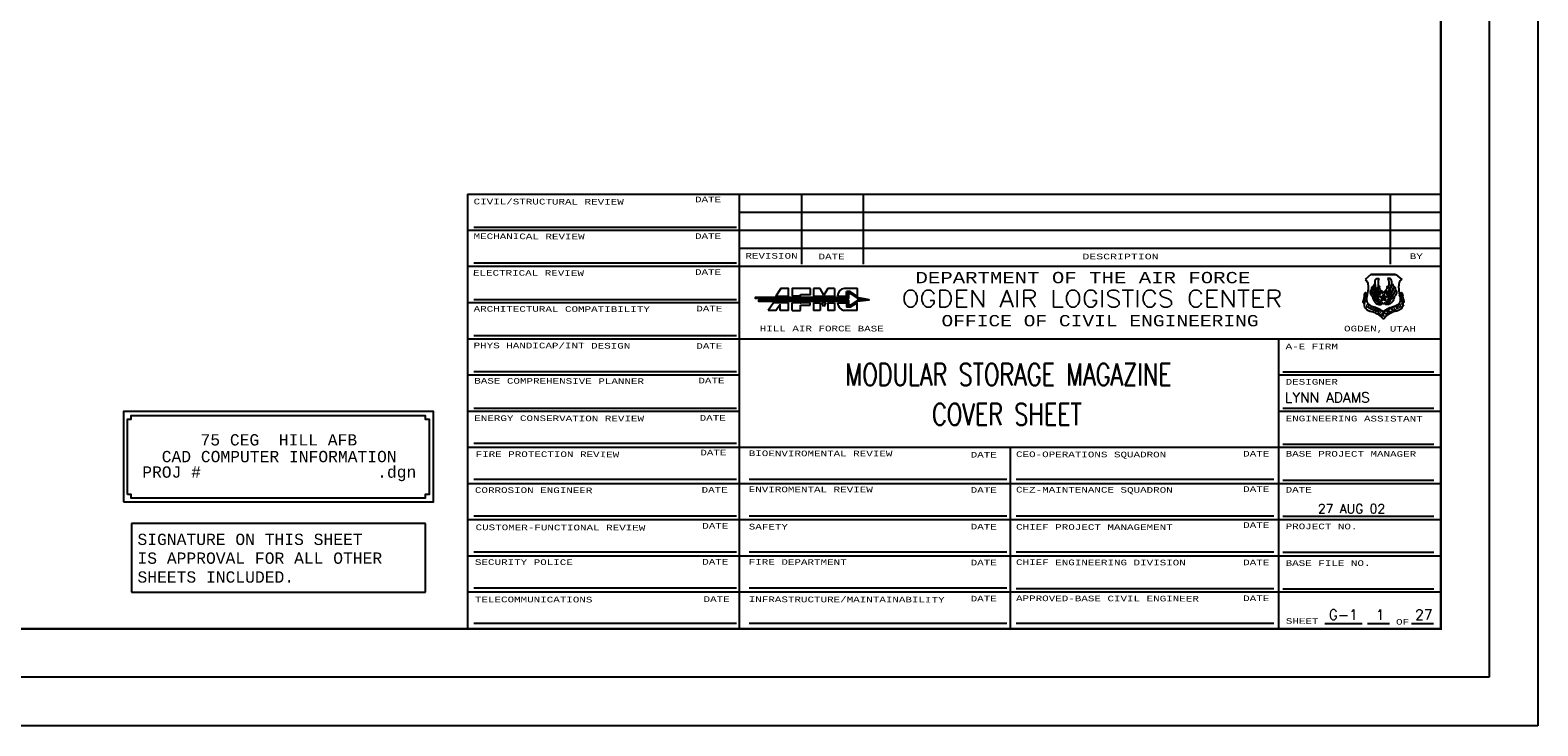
# Model space of a CAD drawing. Extents: x -0.5 to 41.9, y -0.5 to 29.8.
# Tile 127 of 129: x 27 to 41.9, y -0.5 to 6.4. Entities that reach past the tile are written whole.
import ezdxf
from ezdxf.enums import TextEntityAlignment as Align

# ---------------------------------------------------------------- set-up
doc = ezdxf.new("R2010")
doc.units = 0
doc.header["$MEASUREMENT"] = 0
for name, color, linetype in [('18A', 6, 'CONTINUOUS'), ('20A', 5, 'CONTINUOUS'), ('20B', 6, 'CONTINUOUS'), ('21', 5, 'CONTINUOUS'), ('PATTERN_CLASS', 7, 'CONTINUOUS'), ('TEXT', 3, 'CONTINUOUS')]:
    doc.layers.add(name, color=color, linetype=linetype)
doc.styles.add('1', font='SIMPLEX.shx', dxfattribs={"width": 0.75})
doc.styles.add('MONOTXT', font='MONOTXT', dxfattribs={"height": 0.2})
doc.styles.add('RF', font='ROMANS-M.shx', dxfattribs={"width": 1.25})
doc.styles.add('ROMANT', font='ROMANT', dxfattribs={"height": 0.2})
doc.styles.get("Standard").update_dxf_attribs({"font": 'simplex.shx', "height": 0.2})

# ---------------------------------------------------------------- blocks, each defined once
blk = doc.blocks.new('A$C6EF25C27')
at = {"layer": 'PATTERN_CLASS', "color": 3, "linetype": 'Continuous'}
for p, q in [((0.3174, 0.4001), (0.3174, 0)), ((0.3174, 0.4001), (1.2135, 0.4001)), ((0.5678, 0.4001), (0.5678, 0)), ((0.6251, 0.4), (0.6251, 0.3355)), ((0.682, 0.4), (0.682, 0.3355)), ((1.1672, 0.4), (1.1672, 0.3355)), ((0.5678, 0.3835), (1.2135, 0.3835)), ((0.3183, 0.3668), (1.2135, 0.3668)), ((0.3233, 0.3697), (0.5652, 0.3697)), ((0.5678, 0.3501), (1.2135, 0.3501)), ((0.3183, 0.3335), (1.2135, 0.3335)), ((0.3233, 0.3366), (0.5652, 0.3366)), ((1.1495, 0.326), (1.1441, 0.3212)), ((1.172, 0.326), (1.1495, 0.326)), ((1.1501, 0.326), (1.1726, 0.326)), ((1.1567, 0.3222), (1.1572, 0.322)), ((1.1654, 0.3222), (1.1649, 0.322)), ((1.1726, 0.326), (1.178, 0.3212)), ((0.6422, 0.3131), (0.636, 0.3131)), ((0.636, 0.3131), (0.636, 0.3061)), ((0.636, 0.3061), (0.6555, 0.3061)), ((0.6458, 0.3068), (0.6422, 0.3131)), ((0.6493, 0.3131), (0.6458, 0.3068)), ((0.6555, 0.3131), (0.6493, 0.3131)), ((0.6555, 0.3131), (0.6555, 0.3061)), ((0.6763, 0.313), (0.6645, 0.313)), ((1.1455, 0.3067), (1.1455, 0.3065)), ((1.1568, 0.3058), (1.1563, 0.3061)), ((1.1574, 0.3069), (1.1569, 0.3073)), ((1.1575, 0.3056), (1.1602, 0.3056)), ((1.1575, 0.3056), (1.1597, 0.304)), ((1.1582, 0.3078), (1.1578, 0.3083)), ((1.1593, 0.3085), (1.159, 0.3091)), ((1.1611, 0.308), (1.1602, 0.3056)), ((1.1605, 0.3088), (1.1604, 0.3093)), ((1.1611, 0.308), (1.1619, 0.3056)), ((1.1617, 0.3088), (1.1618, 0.3093)), ((1.1619, 0.3056), (1.1646, 0.3056)), ((1.1624, 0.304), (1.1646, 0.3056)), ((1.163, 0.3084), (1.1632, 0.309)), ((1.164, 0.3078), (1.1643, 0.3082)), ((1.1648, 0.307), (1.1652, 0.3072)), ((1.1654, 0.3058), (1.1658, 0.306)), ((1.1766, 0.3057), (1.176, 0.3071)), ((1.1766, 0.3067), (1.1766, 0.3067)), ((1.1766, 0.3067), (1.1766, 0.3066)), ((1.1774, 0.3077), (1.1775, 0.3064)), ((1.1788, 0.3068), (1.1788, 0.3075)), ((0.3183, 0.3001), (0.5678, 0.3001)), ((0.3233, 0.3028), (0.5652, 0.3028)), ((0.5992, 0.2998), (0.5944, 0.2929)), ((0.6013, 0.2929), (0.5944, 0.2929)), ((0.6132, 0.2998), (0.5992, 0.2998)), ((0.6013, 0.2929), (0.6054, 0.2987)), ((0.657, 0.3048), (0.6034, 0.3048)), ((0.6054, 0.2929), (0.6054, 0.2987)), ((0.6132, 0.2929), (0.6054, 0.2929)), ((0.6131, 0.2998), (0.6132, 0.2998)), ((0.6132, 0.2929), (0.6132, 0.2998)), ((0.6166, 0.2928), (0.6166, 0.2998)), ((0.6332, 0.2998), (0.6166, 0.2998)), ((0.6166, 0.2928), (0.6242, 0.2928)), ((0.6242, 0.2928), (0.6242, 0.2977)), ((0.6242, 0.2977), (0.6332, 0.2977)), ((0.6332, 0.2977), (0.6332, 0.2998)), ((0.636, 0.2998), (0.636, 0.2929)), ((0.636, 0.2998), (0.6422, 0.2998)), ((0.6422, 0.2929), (0.636, 0.2929)), ((0.6422, 0.2998), (0.6422, 0.2929)), ((0.6458, 0.2965), (0.6439, 0.2998)), ((0.6476, 0.2998), (0.6439, 0.2998)), ((0.6476, 0.2998), (0.6458, 0.2965)), ((0.6493, 0.2998), (0.6493, 0.2929)), ((0.6493, 0.2998), (0.6555, 0.2998)), ((0.6555, 0.2929), (0.6493, 0.2929)), ((0.6555, 0.2998), (0.6555, 0.2929)), ((0.6763, 0.2929), (0.6645, 0.2929)), ((1.1566, 0.3047), (1.156, 0.3047)), ((1.1566, 0.3035), (1.1561, 0.3034)), ((1.157, 0.3024), (1.1565, 0.3021)), ((1.1577, 0.3014), (1.1572, 0.301)), ((1.1585, 0.3006), (1.1582, 0.3002)), ((1.1597, 0.304), (1.1588, 0.3013)), ((1.1588, 0.3013), (1.1611, 0.303)), ((1.1595, 0.3001), (1.1593, 0.2996)), ((1.1606, 0.2999), (1.1606, 0.2993)), ((1.1611, 0.303), (1.1633, 0.3014)), ((1.1617, 0.2999), (1.1618, 0.2993)), ((1.1624, 0.304), (1.1633, 0.3014)), ((1.1628, 0.3001), (1.163, 0.2997)), ((1.1637, 0.3007), (1.1641, 0.3003)), ((1.1646, 0.3014), (1.165, 0.3011)), ((1.1652, 0.3024), (1.1656, 0.3022)), ((1.1655, 0.3035), (1.166, 0.3034)), ((1.1656, 0.3047), (1.1661, 0.3047)), ((0.3183, 0.2668), (1.2135, 0.2668)), ((0.3233, 0.2698), (0.5652, 0.2698)), ((1.0645, 0.2668), (1.0645, 0)), ((0.3233, 0.2367), (0.5652, 0.2367)), ((1.0683, 0.2364), (1.2075, 0.2364)), ((0.3174, 0.2335), (0.5678, 0.2335)), ((1.0645, 0.2335), (1.2135, 0.2335)), ((0.3174, 0.2001), (0.5678, 0.2001)), ((0.3233, 0.2029), (0.5652, 0.2029)), ((1.0645, 0.2001), (1.2135, 0.2001)), ((1.0683, 0.2027), (1.2075, 0.2027)), ((0.3174, 0.1668), (1.2135, 0.1668)), ((0.3233, 0.1704), (0.5652, 0.1704)), ((1.0683, 0.1695), (1.2075, 0.1695)), ((0.8172, 0.1664), (0.8172, 0)), ((0.3174, 0.1335), (1.2135, 0.1335)), ((0.3233, 0.1372), (0.5652, 0.1372)), ((0.577, 0.1372), (0.8141, 0.1372)), ((0.8228, 0.1372), (1.06, 0.1372)), ((1.0683, 0.1364), (1.2075, 0.1364)), ((0.3174, 0.1001), (1.2135, 0.1001)), ((0.3233, 0.1035), (0.5652, 0.1035)), ((0.577, 0.1035), (0.8141, 0.1035)), ((0.8228, 0.1035), (1.06, 0.1035)), ((1.0683, 0.1032), (1.2075, 0.1032)), ((0.2787, 0.0965), (0.008, 0.0965)), ((0.008, 0.0965), (0.008, 0.0331)), ((0.2787, 0.0331), (0.2787, 0.0965)), ((0.3233, 0.0703), (0.5652, 0.0703)), ((0.577, 0.0703), (0.8141, 0.0703)), ((0.8228, 0.0703), (1.06, 0.0703)), ((1.0683, 0.0701), (1.2075, 0.0701)), ((0.3174, 0.0668), (1.2135, 0.0668)), ((0.008, 0.0331), (0.2787, 0.0331)), ((0.3174, 0.0335), (1.2135, 0.0335)), ((0.3233, 0.0371), (0.5652, 0.0371)), ((0.577, 0.0372), (0.8141, 0.0372)), ((0.8228, 0.0365), (1.06, 0.0365)), ((1.0683, 0.0363), (1.2075, 0.0363)), ((0.3233, 0.0046), (0.5652, 0.0046)), ((0.577, 0.0046), (0.8141, 0.0046)), ((0.8228, 0.0046), (1.06, 0.0046)), ((1.107, 0.0043), (1.1415, 0.0043)), ((1.1465, 0.0043), (1.1668, 0.0043)), ((1.1869, 0.0043), (1.2072, 0.0043))]:
    blk.add_line(p, q, dxfattribs=at)
for points in [[(1.1441, 0.3212), (1.1445, 0.3211), (1.1451, 0.3206), (1.1454, 0.3203), (1.1456, 0.3201), (1.1461, 0.3192), (1.1465, 0.3185), (1.1466, 0.3183), (1.1467, 0.318), (1.1468, 0.3175), (1.1468, 0.317), (1.147, 0.3159), (1.1471, 0.3152), (1.1471, 0.3147), (1.1471, 0.3145), (1.1471, 0.3138), (1.147, 0.3133), (1.147, 0.3129), (1.147, 0.3124), (1.1469, 0.3119), (1.1468, 0.3112), (1.1467, 0.3109), (1.1464, 0.309), (1.1462, 0.3076), (1.1461, 0.3071), (1.1458, 0.3057), (1.1457, 0.3052), (1.1456, 0.3048), (1.1455, 0.3041), (1.1455, 0.3036), (1.1455, 0.3032), (1.1455, 0.3027), (1.1456, 0.3021), (1.1457, 0.3014), (1.1459, 0.3007), (1.146, 0.3005), (1.1461, 0.3002), (1.1463, 0.2997), (1.1465, 0.2995), (1.1467, 0.2992), (1.1468, 0.299), (1.1472, 0.2986), (1.1481, 0.2979), (1.1486, 0.2976), (1.1491, 0.2973), (1.1493, 0.2971), (1.1496, 0.297), (1.1503, 0.2967), (1.1513, 0.2963), (1.1518, 0.2961), (1.1523, 0.296), (1.1525, 0.2959), (1.1527, 0.2959), (1.1535, 0.2957), (1.1543, 0.2953), (1.155, 0.2951), (1.1558, 0.2948), (1.1561, 0.2947), (1.1563, 0.2946), (1.157, 0.2943), (1.1574, 0.2941), (1.1577, 0.294), (1.1579, 0.2939), (1.1584, 0.2935), (1.1589, 0.2932), (1.1591, 0.293), (1.1596, 0.2927), (1.1598, 0.2925)], [(1.1572, 0.322), (1.157, 0.3218), (1.1568, 0.3216), (1.1566, 0.3214), (1.1565, 0.3212), (1.1564, 0.3207), (1.1563, 0.3205), (1.1561, 0.3193), (1.1561, 0.3189), (1.1561, 0.3186), (1.1562, 0.3182), (1.1562, 0.3175), (1.1562, 0.3168), (1.1562, 0.3164), (1.1563, 0.3155), (1.1563, 0.3152), (1.1563, 0.315), (1.1563, 0.3148), (1.156, 0.3139), (1.1559, 0.3135), (1.1558, 0.3131), (1.1558, 0.3129), (1.1558, 0.3125), (1.1558, 0.3123), (1.1556, 0.3121), (1.1554, 0.3119), (1.1552, 0.3116), (1.1548, 0.3111), (1.1547, 0.3114), (1.1547, 0.3117), (1.1546, 0.3121), (1.1545, 0.3123), (1.1544, 0.313), (1.1543, 0.3135), (1.1542, 0.3137), (1.1542, 0.3139), (1.1541, 0.3142), (1.1541, 0.3143), (1.1539, 0.315), (1.1539, 0.3152), (1.1538, 0.3157), (1.1537, 0.3164), (1.1535, 0.3171), (1.1535, 0.3173), (1.1534, 0.318), (1.1534, 0.3185), (1.1534, 0.3194), (1.1535, 0.3202), (1.1536, 0.3205), (1.1537, 0.3207), (1.1538, 0.3209), (1.1539, 0.3212), (1.154, 0.3214), (1.1542, 0.3216), (1.1544, 0.3218), (1.1547, 0.3219), (1.1551, 0.3221), (1.1556, 0.3223), (1.1558, 0.3223), (1.1562, 0.3223), (1.1565, 0.3222), (1.1567, 0.3222)], [(1.178, 0.3212), (1.1776, 0.3211), (1.177, 0.3206), (1.1767, 0.3203), (1.1765, 0.3201), (1.176, 0.3192), (1.1756, 0.3185), (1.1755, 0.3183), (1.1755, 0.318), (1.1753, 0.3175), (1.1753, 0.317), (1.1751, 0.3159), (1.175, 0.3152), (1.175, 0.3147), (1.175, 0.3145), (1.175, 0.3138), (1.1751, 0.3133), (1.1751, 0.3129), (1.1752, 0.3124), (1.1752, 0.3119), (1.1754, 0.3112), (1.1754, 0.3109), (1.1757, 0.309), (1.176, 0.3076), (1.176, 0.3071), (1.1763, 0.3057), (1.1764, 0.3052), (1.1765, 0.3048), (1.1766, 0.3041), (1.1766, 0.3036), (1.1766, 0.3032), (1.1766, 0.3027), (1.1765, 0.3021), (1.1764, 0.3014), (1.1762, 0.3007), (1.1761, 0.3005), (1.176, 0.3002), (1.1758, 0.2997), (1.1756, 0.2995), (1.1754, 0.2992), (1.1752, 0.299), (1.1749, 0.2986), (1.174, 0.2979), (1.1735, 0.2976), (1.173, 0.2973), (1.1728, 0.2972), (1.1725, 0.297), (1.1718, 0.2967), (1.1708, 0.2963), (1.1703, 0.2961), (1.1698, 0.296), (1.1696, 0.2959), (1.1694, 0.2959), (1.1687, 0.2957), (1.1678, 0.2953), (1.1671, 0.2951), (1.1664, 0.2948), (1.166, 0.2947), (1.1658, 0.2946), (1.1651, 0.2943), (1.1647, 0.2941), (1.1644, 0.294), (1.1642, 0.2939), (1.1637, 0.2935), (1.1633, 0.2932), (1.163, 0.293), (1.1625, 0.2927), (1.1623, 0.2925)], [(1.1649, 0.322), (1.1652, 0.3217), (1.1654, 0.3216), (1.1654, 0.3215), (1.1656, 0.3212), (1.1657, 0.3207), (1.1658, 0.3205), (1.166, 0.3193), (1.166, 0.3189), (1.166, 0.3186), (1.1659, 0.3182), (1.1659, 0.3175), (1.1659, 0.3168), (1.1659, 0.3164), (1.1658, 0.3155), (1.1658, 0.3152), (1.1658, 0.315), (1.1658, 0.3148), (1.1661, 0.3139), (1.1662, 0.3135), (1.1664, 0.3128), (1.1663, 0.3123), (1.1666, 0.3121), (1.1667, 0.3119), (1.167, 0.3114), (1.1673, 0.3111), (1.1674, 0.3114), (1.1675, 0.3117), (1.1675, 0.3121), (1.1676, 0.3124), (1.1677, 0.313), (1.1678, 0.3135), (1.1679, 0.3137), (1.1679, 0.3139), (1.168, 0.3142), (1.168, 0.3144), (1.1682, 0.315), (1.1682, 0.3152), (1.1683, 0.3157), (1.1684, 0.3164), (1.1686, 0.3171), (1.1687, 0.3173), (1.1687, 0.318), (1.1687, 0.3185), (1.1687, 0.3194), (1.1686, 0.3202), (1.1685, 0.3205), (1.1685, 0.3207), (1.1683, 0.3209), (1.1682, 0.3212), (1.1681, 0.3214), (1.1679, 0.3216), (1.1677, 0.3218), (1.1675, 0.3219), (1.167, 0.3221), (1.1665, 0.3223), (1.1663, 0.3223), (1.1659, 0.3223), (1.1656, 0.3222), (1.1654, 0.3222)], [(0.6131, 0.3061), (0.6131, 0.313), (0.6062, 0.313), (0.6013, 0.3061), (0.6131, 0.3061)], [(0.6333, 0.3131), (0.6166, 0.3131), (0.6166, 0.3062)], [(0.6166, 0.3062), (0.6243, 0.3062), (0.6243, 0.3075)], [(0.6243, 0.3075), (0.6333, 0.3075), (0.6333, 0.3131)], [(0.6679, 0.2972), (0.67, 0.2972), (0.6763, 0.3013), (0.6874, 0.3027), (0.6763, 0.3048), (0.67, 0.3089), (0.6679, 0.3089), (0.6679, 0.3048), (0.657, 0.3048)], [(0.657, 0.3041), (0.6687, 0.3041), (0.6687, 0.3083), (0.67, 0.3083), (0.6763, 0.3041), (0.6832, 0.3027), (0.6763, 0.302), (0.67, 0.2978), (0.6687, 0.2978), (0.6687, 0.302), (0.657, 0.302)], [(0.6582, 0.3061), (0.6666, 0.3061), (0.6666, 0.3103)], [(0.6763, 0.313), (0.6763, 0.313), (0.6763, 0.3061), (0.67, 0.3103), (0.6666, 0.3103)], [(1.1434, 0.3079), (1.1433, 0.3075), (1.1433, 0.3068), (1.1434, 0.3059), (1.1434, 0.3053), (1.1433, 0.305), (1.1431, 0.3041), (1.1431, 0.3039), (1.143, 0.3036), (1.1427, 0.3026), (1.1426, 0.3024), (1.1424, 0.302), (1.1423, 0.3017), (1.1421, 0.301), (1.1422, 0.3005), (1.1423, 0.3003), (1.1424, 0.3001), (1.1427, 0.2999), (1.1433, 0.2994)], [(1.1457, 0.3059), (1.1454, 0.3053), (1.1451, 0.3047), (1.1449, 0.3039), (1.1447, 0.3035), (1.1445, 0.303), (1.1443, 0.3022), (1.144, 0.3015), (1.1436, 0.3004), (1.1435, 0.2999), (1.1433, 0.2992), (1.1433, 0.2989), (1.1432, 0.2983), (1.1432, 0.2975), (1.1433, 0.2973), (1.1433, 0.2971), (1.1436, 0.2963), (1.1436, 0.2961), (1.1437, 0.2959), (1.144, 0.2955), (1.1441, 0.2953), (1.1442, 0.295), (1.1454, 0.2939), (1.1456, 0.2937), (1.1463, 0.2933), (1.1465, 0.2932), (1.1474, 0.2928), (1.1479, 0.2926), (1.1486, 0.2923), (1.1494, 0.2921), (1.1498, 0.292), (1.1501, 0.2919), (1.1503, 0.2919), (1.1509, 0.2917), (1.1517, 0.2914), (1.1522, 0.2913), (1.1527, 0.2911), (1.153, 0.2909), (1.1536, 0.2906), (1.1539, 0.2905), (1.1541, 0.2904), (1.1553, 0.2898), (1.1558, 0.2896), (1.1565, 0.289), (1.1568, 0.2889), (1.1575, 0.2884), (1.1577, 0.2882), (1.1582, 0.2878), (1.1587, 0.2874), (1.1591, 0.2869), (1.1596, 0.2864), (1.1597, 0.2862), (1.1599, 0.286), (1.1601, 0.2858), (1.1604, 0.2855), (1.1606, 0.2853), (1.1608, 0.285), (1.1611, 0.2848)], [(1.1442, 0.3062), (1.1444, 0.3068), (1.1445, 0.3072), (1.1446, 0.3075), (1.1447, 0.3077), (1.1447, 0.3077), (1.1449, 0.3078), (1.145, 0.3078), (1.1451, 0.3078), (1.1453, 0.3076), (1.1453, 0.3075), (1.1454, 0.3073), (1.1455, 0.3071), (1.1455, 0.3069), (1.1455, 0.3068), (1.1455, 0.3067), (1.1455, 0.3067)], [(1.1458, 0.3076), (1.1459, 0.3063), (1.1457, 0.3059)], [(1.1497, 0.3117), (1.1497, 0.3117), (1.1495, 0.3115), (1.1493, 0.3113), (1.1492, 0.311), (1.149, 0.3106), (1.149, 0.3099), (1.1489, 0.3097), (1.149, 0.309), (1.149, 0.3086), (1.1491, 0.3084), (1.1492, 0.3081), (1.1495, 0.3075), (1.1498, 0.307), (1.1502, 0.3065), (1.1503, 0.3063), (1.1505, 0.3061), (1.1509, 0.3056), (1.1526, 0.3044), (1.1535, 0.3038), (1.1537, 0.3037)], [(1.1497, 0.3117), (1.1498, 0.3118), (1.1499, 0.3117)], [(1.1537, 0.304), (1.1537, 0.3044), (1.1537, 0.3049), (1.1537, 0.3054), (1.1536, 0.3055), (1.1531, 0.3059), (1.1526, 0.3065), (1.1522, 0.307), (1.1519, 0.3074), (1.1517, 0.3077), (1.1514, 0.3081), (1.1512, 0.3086), (1.151, 0.3088), (1.151, 0.309), (1.1507, 0.3095), (1.1504, 0.3101), (1.1503, 0.3104), (1.1503, 0.3106), (1.1501, 0.311), (1.15, 0.3114), (1.1499, 0.3117), (1.1499, 0.3117)], [(1.1538, 0.3059), (1.154, 0.3064), (1.154, 0.3066), (1.1536, 0.3074), (1.1535, 0.3082), (1.1535, 0.3087), (1.1533, 0.309), (1.1531, 0.3096), (1.1526, 0.3107), (1.1525, 0.3112), (1.1522, 0.3119), (1.1521, 0.3123), (1.152, 0.3126), (1.152, 0.3128), (1.1518, 0.3136), (1.1517, 0.3139), (1.1517, 0.3145), (1.1516, 0.3147), (1.1515, 0.3148), (1.1512, 0.3147), (1.1509, 0.3146), (1.1507, 0.3144), (1.1506, 0.3142), (1.1502, 0.3134), (1.1501, 0.3131), (1.1501, 0.3127), (1.1501, 0.3122), (1.1501, 0.3118), (1.1504, 0.3111), (1.1508, 0.3099), (1.151, 0.3095), (1.1514, 0.3086), (1.1519, 0.3079), (1.152, 0.3077), (1.1522, 0.3074), (1.1523, 0.3072), (1.1525, 0.307), (1.1528, 0.3066), (1.1536, 0.3057)], [(1.1537, 0.3095), (1.1538, 0.3097), (1.1539, 0.31), (1.154, 0.3102), (1.1543, 0.3106), (1.1545, 0.3108), (1.1545, 0.3113), (1.1543, 0.3124), (1.1541, 0.3133), (1.1539, 0.314), (1.1538, 0.3144), (1.1536, 0.3156), (1.1536, 0.3158), (1.1534, 0.3166), (1.1533, 0.317), (1.1532, 0.3172), (1.1531, 0.3172), (1.153, 0.3172), (1.1526, 0.3167), (1.1523, 0.3163), (1.152, 0.3154), (1.1519, 0.3152), (1.1519, 0.3148), (1.1519, 0.3143), (1.1519, 0.3141), (1.152, 0.3137), (1.152, 0.3133), (1.1523, 0.3123), (1.1523, 0.3121), (1.1525, 0.3115), (1.1528, 0.3108), (1.1529, 0.3106), (1.1531, 0.3101), (1.1532, 0.3097), (1.1534, 0.3092)], [(1.1534, 0.3092), (1.1535, 0.309), (1.1537, 0.3095)], [(1.1536, 0.3057), (1.1537, 0.3056), (1.1538, 0.3059)], [(1.1546, 0.3105), (1.1545, 0.3105), (1.1543, 0.3103), (1.1542, 0.31), (1.1541, 0.3099), (1.1539, 0.3094), (1.1538, 0.3092), (1.1538, 0.309), (1.1538, 0.3088), (1.1537, 0.3085), (1.1538, 0.3081), (1.1538, 0.3077), (1.154, 0.3072), (1.1541, 0.307), (1.1543, 0.3066), (1.1545, 0.3064), (1.155, 0.3059), (1.1551, 0.3057), (1.1555, 0.3054)], [(1.1554, 0.3051), (1.1554, 0.3051), (1.155, 0.3054), (1.1544, 0.3061), (1.1543, 0.3062), (1.1542, 0.3063), (1.1542, 0.3063), (1.1541, 0.3062), (1.1541, 0.3058), (1.154, 0.3054), (1.154, 0.3051), (1.154, 0.3045), (1.154, 0.304), (1.1542, 0.3034), (1.1545, 0.3025), (1.1547, 0.3023), (1.1548, 0.302), (1.1552, 0.3014), (1.1552, 0.3014), (1.1554, 0.3012), (1.1559, 0.3008), (1.1563, 0.3006), (1.1565, 0.3004), (1.1568, 0.3004), (1.157, 0.3003)], [(1.1545, 0.3105), (1.1548, 0.3108), (1.1548, 0.3105)], [(1.1559, 0.3068), (1.1557, 0.3072), (1.1554, 0.3076), (1.1553, 0.3078), (1.155, 0.3085), (1.155, 0.3087), (1.1549, 0.3089), (1.1549, 0.3092), (1.1548, 0.3098), (1.1548, 0.31), (1.1548, 0.3103), (1.1548, 0.3105)], [(1.1554, 0.3117), (1.1553, 0.3115), (1.1551, 0.3109), (1.155, 0.3106), (1.155, 0.3104), (1.155, 0.3101), (1.155, 0.31), (1.155, 0.3094), (1.1551, 0.3088), (1.1552, 0.3086), (1.1554, 0.3079), (1.1558, 0.3073), (1.156, 0.3069)], [(1.1554, 0.3117), (1.1556, 0.3119), (1.1557, 0.312)], [(1.157, 0.3084), (1.1568, 0.3087), (1.1567, 0.3089), (1.1563, 0.3098), (1.1561, 0.3102), (1.156, 0.3106), (1.1558, 0.3115), (1.1557, 0.312)], [(1.1603, 0.31), (1.1601, 0.3103), (1.1599, 0.3105), (1.1597, 0.3105), (1.1592, 0.3105), (1.159, 0.3105), (1.1588, 0.3104), (1.1586, 0.3103), (1.1581, 0.3103), (1.1577, 0.3104), (1.1581, 0.3105), (1.1583, 0.3107), (1.1584, 0.3109), (1.1584, 0.3111), (1.1585, 0.3114), (1.1585, 0.3116), (1.1585, 0.3118), (1.1583, 0.3122), (1.1582, 0.3124), (1.1578, 0.3131), (1.1575, 0.3136), (1.1572, 0.314), (1.1573, 0.3142), (1.1575, 0.3144), (1.1577, 0.3144), (1.1579, 0.3145), (1.1579, 0.3146), (1.1577, 0.3148), (1.1575, 0.3148), (1.1572, 0.3149), (1.157, 0.3149), (1.1568, 0.3149), (1.1566, 0.3148), (1.1564, 0.3146), (1.1563, 0.3143), (1.1562, 0.3141), (1.156, 0.3135), (1.156, 0.3133), (1.1559, 0.3129), (1.1559, 0.3122), (1.156, 0.3119), (1.156, 0.3115), (1.1561, 0.3111), (1.1563, 0.3104), (1.1564, 0.3102), (1.1565, 0.3099), (1.1567, 0.3094), (1.1571, 0.3088), (1.1572, 0.3085)], [(1.1766, 0.3057), (1.1767, 0.3053), (1.177, 0.3047), (1.1773, 0.3039), (1.1774, 0.3035), (1.1776, 0.303), (1.1778, 0.3022), (1.1781, 0.3015), (1.1785, 0.3004), (1.1786, 0.2999), (1.1788, 0.2992), (1.1788, 0.2989), (1.1788, 0.2982), (1.1789, 0.2975), (1.1789, 0.2973), (1.1788, 0.2971), (1.1786, 0.2963), (1.1785, 0.2961), (1.1784, 0.2959), (1.1781, 0.2955), (1.178, 0.2953), (1.1779, 0.295), (1.1767, 0.2939), (1.1765, 0.2937), (1.1758, 0.2933), (1.1756, 0.2932), (1.1747, 0.2928), (1.1742, 0.2926), (1.1735, 0.2923), (1.1727, 0.2921), (1.1723, 0.292), (1.172, 0.2919), (1.1718, 0.2919), (1.1712, 0.2917), (1.1704, 0.2914), (1.1699, 0.2913), (1.1694, 0.2911), (1.1691, 0.2909), (1.1685, 0.2906), (1.1682, 0.2905), (1.168, 0.2904), (1.1668, 0.2898), (1.1663, 0.2896), (1.1656, 0.289), (1.1653, 0.2889), (1.1646, 0.2884), (1.1644, 0.2882), (1.1639, 0.2878), (1.1634, 0.2874), (1.163, 0.2869), (1.1625, 0.2864), (1.1624, 0.2862), (1.1622, 0.286), (1.162, 0.2858), (1.1617, 0.2855), (1.1616, 0.2853), (1.1614, 0.2851), (1.1611, 0.2848)], [(1.1618, 0.31), (1.1619, 0.3102), (1.162, 0.3103), (1.1622, 0.3105), (1.1624, 0.3105), (1.1629, 0.3105), (1.1631, 0.3105), (1.1633, 0.3104), (1.1635, 0.3103), (1.164, 0.3103), (1.1644, 0.3104), (1.164, 0.3105), (1.1638, 0.3107), (1.1637, 0.3109), (1.1637, 0.3111), (1.1636, 0.3114), (1.1636, 0.3116), (1.1637, 0.3118), (1.1638, 0.3122), (1.1639, 0.3124), (1.1644, 0.3131), (1.1646, 0.3136), (1.1649, 0.314), (1.1649, 0.3141), (1.1649, 0.3142), (1.1646, 0.3144), (1.1645, 0.3144), (1.1643, 0.3145), (1.1642, 0.3146), (1.1644, 0.3148), (1.1647, 0.3148), (1.1649, 0.3149), (1.1651, 0.3149), (1.1653, 0.3149), (1.1655, 0.3148), (1.1657, 0.3146), (1.1658, 0.3143), (1.1659, 0.3141), (1.1661, 0.3135), (1.1661, 0.3133), (1.1662, 0.3128), (1.1662, 0.3125), (1.1662, 0.3121), (1.1662, 0.3119), (1.166, 0.3113), (1.166, 0.3111), (1.1658, 0.3104), (1.1657, 0.3102), (1.1656, 0.3099), (1.1654, 0.3094), (1.1651, 0.3089), (1.1649, 0.3086)], [(1.1651, 0.3084), (1.1651, 0.3085), (1.1652, 0.3087), (1.1653, 0.3087), (1.1654, 0.3089), (1.1658, 0.3098), (1.166, 0.3102), (1.1661, 0.3106), (1.1663, 0.3115), (1.1664, 0.312), (1.1664, 0.312), (1.1666, 0.3118), (1.1667, 0.3116), (1.1668, 0.3114), (1.167, 0.3111), (1.1671, 0.3109), (1.1671, 0.3106), (1.1672, 0.3104), (1.1672, 0.3102), (1.1672, 0.31), (1.1671, 0.3095), (1.167, 0.3088), (1.167, 0.3086), (1.1669, 0.3083), (1.1667, 0.3079), (1.1663, 0.3073), (1.1661, 0.307)], [(1.1667, 0.3051), (1.1671, 0.3055), (1.1674, 0.3058), (1.1677, 0.3062), (1.1679, 0.3063), (1.168, 0.3063), (1.168, 0.3061), (1.168, 0.3058), (1.1681, 0.3055), (1.1681, 0.3049), (1.1681, 0.3045), (1.1681, 0.304), (1.1679, 0.3034), (1.1676, 0.3025), (1.1675, 0.3023), (1.1674, 0.302), (1.1671, 0.3016), (1.1669, 0.3013), (1.1665, 0.301), (1.1662, 0.3007), (1.1659, 0.3005), (1.1656, 0.3004), (1.1653, 0.3004), (1.1652, 0.3004)], [(1.1662, 0.3068), (1.1665, 0.3071), (1.1667, 0.3076), (1.1669, 0.308), (1.1671, 0.3085), (1.1672, 0.3087), (1.1672, 0.3089), (1.1672, 0.3092), (1.1673, 0.3098), (1.1673, 0.3101), (1.1673, 0.3106), (1.1673, 0.3108), (1.1674, 0.3108), (1.1676, 0.3105), (1.1677, 0.3103), (1.1679, 0.31), (1.168, 0.3099), (1.1683, 0.3092), (1.1683, 0.309), (1.1683, 0.3088), (1.1684, 0.3085), (1.1683, 0.308), (1.1683, 0.3077), (1.168, 0.307), (1.1678, 0.3066), (1.1676, 0.3064), (1.1672, 0.3059), (1.1667, 0.3054)], [(1.1684, 0.3093), (1.1683, 0.3097), (1.1682, 0.31), (1.1681, 0.3102), (1.1678, 0.3106), (1.1677, 0.3107), (1.1675, 0.3108), (1.1675, 0.3109), (1.1678, 0.3124), (1.168, 0.3133), (1.1682, 0.314), (1.1683, 0.3144), (1.1685, 0.3156), (1.1686, 0.3158), (1.1687, 0.3166), (1.1688, 0.317), (1.1689, 0.3172), (1.169, 0.3172), (1.1691, 0.3172), (1.1695, 0.3167), (1.1698, 0.3163), (1.1701, 0.3154), (1.1702, 0.3152), (1.1703, 0.3148), (1.1703, 0.3143), (1.1703, 0.3141), (1.1701, 0.3137), (1.1701, 0.3133), (1.1698, 0.3123), (1.1698, 0.3121), (1.1696, 0.3115), (1.1693, 0.3108), (1.1693, 0.3106), (1.1691, 0.3102), (1.1689, 0.3097), (1.1687, 0.3092)], [(1.1683, 0.3059), (1.1681, 0.3064), (1.1681, 0.3066), (1.1683, 0.307), (1.1685, 0.3076), (1.1686, 0.3087), (1.1688, 0.309), (1.169, 0.3096), (1.1695, 0.3107), (1.1697, 0.3112), (1.1699, 0.3119), (1.17, 0.3123), (1.1701, 0.3126), (1.1701, 0.3128), (1.1703, 0.3136), (1.1704, 0.3139), (1.1704, 0.3145), (1.1705, 0.3147), (1.1707, 0.3147), (1.1709, 0.3147), (1.1712, 0.3146), (1.1714, 0.3144), (1.1715, 0.3142), (1.1719, 0.3134), (1.172, 0.3131), (1.172, 0.3127), (1.172, 0.3122), (1.172, 0.3118), (1.1718, 0.3111), (1.1714, 0.3099), (1.1711, 0.3095), (1.1707, 0.3086), (1.1703, 0.3079), (1.1701, 0.3077), (1.17, 0.3074), (1.1698, 0.3072), (1.1697, 0.307), (1.1693, 0.3066), (1.1685, 0.3057)], [(1.1685, 0.3057), (1.1684, 0.3056), (1.1683, 0.3059)], [(1.1684, 0.304), (1.1684, 0.3044), (1.1685, 0.3049), (1.1684, 0.3054), (1.1685, 0.3055), (1.169, 0.3059), (1.1696, 0.3065), (1.1699, 0.307), (1.1702, 0.3074), (1.1704, 0.3077), (1.1707, 0.3081), (1.171, 0.3086), (1.1711, 0.3088), (1.1712, 0.309), (1.1714, 0.3095), (1.1717, 0.3101), (1.1718, 0.3104), (1.1718, 0.3106), (1.172, 0.311), (1.1721, 0.3114), (1.1722, 0.3117), (1.1723, 0.3117), (1.1724, 0.3117), (1.1724, 0.3117), (1.1726, 0.3115), (1.1728, 0.3113), (1.1729, 0.311), (1.1731, 0.3106), (1.1731, 0.3099), (1.1732, 0.3097), (1.1732, 0.309), (1.1731, 0.3086), (1.173, 0.3084), (1.1729, 0.3081), (1.1726, 0.3075), (1.1723, 0.307), (1.172, 0.3065), (1.1718, 0.3063), (1.1716, 0.3061), (1.1712, 0.3056), (1.1695, 0.3044), (1.1686, 0.3038), (1.1684, 0.3037)], [(1.1687, 0.3092), (1.1685, 0.309), (1.1684, 0.3093)], [(1.1775, 0.3076), (1.1774, 0.3077), (1.1774, 0.3077), (1.1774, 0.3077), (1.1774, 0.3077), (1.1773, 0.3078), (1.1772, 0.3078), (1.1772, 0.3078), (1.1772, 0.3078), (1.1771, 0.3078), (1.1771, 0.3078), (1.177, 0.3078), (1.1769, 0.3077), (1.1768, 0.3076), (1.1768, 0.3075), (1.1767, 0.3073), (1.1766, 0.3071), (1.1766, 0.3071), (1.1766, 0.307), (1.1766, 0.3069), (1.1766, 0.3067)], [(1.1788, 0.3069), (1.1788, 0.3068), (1.1787, 0.3059), (1.1787, 0.3053), (1.1788, 0.305), (1.179, 0.3041), (1.179, 0.3039), (1.1791, 0.3036), (1.1794, 0.3026), (1.1795, 0.3024), (1.1797, 0.302), (1.1798, 0.3017), (1.18, 0.301), (1.1799, 0.3005), (1.1798, 0.3003), (1.1797, 0.3001), (1.1794, 0.2999), (1.1788, 0.2994)], [(0.6034, 0.3048), (0.5825, 0.3048), (0.5825, 0.3041), (0.657, 0.3041)], [(0.657, 0.302), (0.5854, 0.302), (0.5854, 0.3013), (0.657, 0.3013)], [(0.657, 0.3013), (0.6679, 0.3013), (0.6679, 0.2972)], [(0.6582, 0.2998), (0.6666, 0.2998), (0.6666, 0.2957)], [(0.6763, 0.2929), (0.6763, 0.2929), (0.6763, 0.2999), (0.67, 0.2957), (0.6666, 0.2957)], [(1.1586, 0.2987), (1.1581, 0.2988), (1.1579, 0.2989), (1.1577, 0.299), (1.1572, 0.2993), (1.157, 0.2994), (1.1564, 0.2999), (1.1559, 0.3003), (1.1557, 0.3005), (1.1555, 0.3007), (1.1553, 0.3009), (1.1549, 0.3014), (1.1545, 0.302), (1.1544, 0.3022), (1.1542, 0.3027), (1.154, 0.3031), (1.1539, 0.3033), (1.1535, 0.3036), (1.1533, 0.3037), (1.153, 0.3038), (1.1523, 0.3043), (1.1518, 0.3047), (1.1513, 0.305), (1.1512, 0.3048), (1.1512, 0.3046), (1.1513, 0.3044), (1.1513, 0.3042), (1.1514, 0.3037), (1.1518, 0.3026), (1.1521, 0.302), (1.1524, 0.3015), (1.153, 0.3006), (1.1532, 0.3004), (1.1534, 0.3002), (1.1539, 0.2997), (1.1541, 0.2996), (1.1545, 0.2993), (1.1549, 0.299), (1.1556, 0.2988), (1.1558, 0.2986), (1.1561, 0.2986), (1.1565, 0.2984), (1.1572, 0.2983), (1.1579, 0.2982), (1.1581, 0.2982), (1.1585, 0.2982), (1.1588, 0.2982), (1.159, 0.2984)], [(1.1537, 0.3037), (1.1538, 0.3037), (1.1537, 0.304)], [(1.1574, 0.3), (1.1569, 0.3001), (1.1564, 0.3003), (1.1558, 0.3007), (1.1558, 0.3006), (1.1558, 0.3006), (1.1564, 0.3001), (1.1568, 0.2998), (1.157, 0.2996), (1.1575, 0.2994), (1.158, 0.2991), (1.1584, 0.299), (1.1586, 0.2989), (1.159, 0.2987), (1.1593, 0.2987)], [(1.159, 0.2984), (1.1591, 0.2985), (1.1586, 0.2987)], [(1.1593, 0.2989), (1.1592, 0.299), (1.159, 0.299), (1.159, 0.2991)], [(1.1593, 0.2987), (1.1595, 0.2988), (1.1593, 0.2989)], [(1.1598, 0.2925), (1.1598, 0.2925), (1.1599, 0.2924), (1.1599, 0.2924), (1.1601, 0.2924), (1.1601, 0.2923), (1.1603, 0.2922), (1.1605, 0.292), (1.1606, 0.292), (1.161, 0.2916)], [(1.1623, 0.2925), (1.1623, 0.2925), (1.1623, 0.2924), (1.1622, 0.2924), (1.1621, 0.2924), (1.162, 0.2923), (1.1615, 0.292), (1.1613, 0.2918), (1.161, 0.2917), (1.1608, 0.2916)], [(1.1629, 0.2987), (1.1625, 0.2988), (1.1625, 0.2988)], [(1.1648, 0.3), (1.165, 0.3001), (1.1654, 0.3002), (1.1659, 0.3004), (1.166, 0.3004), (1.166, 0.3003), (1.166, 0.3003), (1.166, 0.3003), (1.1655, 0.2999), (1.1653, 0.2998), (1.1646, 0.2994), (1.164, 0.299), (1.1638, 0.299), (1.1635, 0.2989), (1.1631, 0.2987), (1.1629, 0.2987)], [(1.1631, 0.2984), (1.163, 0.2985), (1.1635, 0.2987)], [(1.1635, 0.2987), (1.1638, 0.2988), (1.1642, 0.2989), (1.1644, 0.299), (1.1649, 0.2993), (1.1651, 0.2994), (1.1657, 0.2999), (1.1662, 0.3003), (1.1664, 0.3005), (1.1666, 0.3007), (1.1668, 0.3009), (1.1672, 0.3014), (1.1674, 0.3017), (1.1677, 0.3022), (1.1679, 0.3027), (1.1681, 0.3031), (1.1683, 0.3035), (1.1685, 0.3036), (1.1688, 0.3037), (1.169, 0.3038), (1.1698, 0.3044), (1.1703, 0.3047), (1.1705, 0.3049), (1.1707, 0.3051), (1.1708, 0.3051), (1.1709, 0.3048), (1.1709, 0.3046), (1.1709, 0.3044), (1.1708, 0.3042), (1.1707, 0.3037), (1.1703, 0.3026), (1.17, 0.302), (1.1697, 0.3015), (1.1691, 0.3006), (1.1689, 0.3004), (1.1687, 0.3002), (1.1682, 0.2997), (1.168, 0.2996), (1.1676, 0.2993), (1.1672, 0.299), (1.1665, 0.2988), (1.1663, 0.2986), (1.1661, 0.2986), (1.1656, 0.2984), (1.1649, 0.2983), (1.1642, 0.2982), (1.164, 0.2982), (1.1636, 0.2982), (1.1633, 0.2982), (1.1631, 0.2984)], [(1.1684, 0.3037), (1.1683, 0.3037), (1.1684, 0.304)], [(0.0042, 0.1233), (0.0042, 0.1927), (0.0077, 0.1927), (0.0077, 0.1961), (0.2786, 0.1961), (0.2786, 0.1927), (0.282, 0.1927), (0.282, 0.1233), (0.2786, 0.1233), (0.2786, 0.1198), (0.0077, 0.1198), (0.0077, 0.1233), (0.0042, 0.1233)]]:
    blk.add_lwpolyline(points, dxfattribs=at)
blk.add_lwpolyline([(1.1458, 0.3076, 0.041815), (1.1458, 0.3078, 0.042223), (1.1457, 0.3081, 0.043399), (1.1456, 0.3083, 0.04528), (1.1454, 0.3085, 0.047723), (1.1452, 0.3087, 0.05046), (1.145, 0.3088, 0.053072), (1.1448, 0.3089, 0.055031), (1.1445, 0.3089, 0.055857), (1.1443, 0.3089, 0.055323), (1.1441, 0.3088, 0.053577), (1.1439, 0.3087, 0.051062), (1.1437, 0.3085, 0.048311), (1.1435, 0.3083, 0.045776), (1.1434, 0.308, 0.043756), (1.1434, 0.3078, 0.042417), (1.1434, 0.3075, 0.041837), (1.1434, 0.3072, 0.042041), (1.1435, 0.307, 0.043021), (1.1436, 0.3067, 0.044727), (1.1438, 0.3065, 0.047043), (1.1439, 0.3063, 0.049738), (1.1442, 0.3062, 0.05243), (1.1444, 0.3061, 0.054612), (1.1446, 0.3061, 0.05577), (1.1449, 0.3061, 0.055592), (1.1451, 0.3062, 0.054128), (1.1453, 0.3063, 0.051762), (1.1455, 0.3065, 0.051762)], format="xyb", dxfattribs=at)
blk.add_lwpolyline([(1.1788, 0.3079, 0.056595), (1.1787, 0.3081, 0.055219), (1.1786, 0.3083, 0.052843), (1.1785, 0.3085, 0.050027), (1.1783, 0.3087, 0.047295), (1.178, 0.3088, 0.045021), (1.1778, 0.3089, 0.043422), (1.1775, 0.3089, 0.042602), (1.1772, 0.3089, 0.042602), (1.1769, 0.3088, 0.043422), (1.1767, 0.3087, 0.045021), (1.1765, 0.3085, 0.047295), (1.1763, 0.3083, 0.050027), (1.1761, 0.3081, 0.052843), (1.176, 0.3079, 0.055219), (1.176, 0.3077, 0.056595), (1.176, 0.3074, 0.056595), (1.1761, 0.3072, 0.055219), (1.1762, 0.307, 0.052843), (1.1763, 0.3068, 0.050027), (1.1765, 0.3066, 0.047295), (1.1768, 0.3065, 0.045021), (1.177, 0.3064, 0.043422), (1.1773, 0.3064, 0.042602), (1.1776, 0.3064, 0.042602), (1.1779, 0.3065, 0.043422), (1.1781, 0.3066, 0.045021), (1.1783, 0.3068, 0.047295), (1.1785, 0.307, 0.050027), (1.1787, 0.3072, 0.052843), (1.1788, 0.3074, 0.055219), (1.1788, 0.3076, 0.056595)], format="xyb", close=True, dxfattribs=at)
blk.add_lwpolyline([(0.0005, 0.1164), (0.2861, 0.1164), (0.2861, 0.1997), (0.0005, 0.1997)], close=True, dxfattribs=at)
blk.add_circle((1.161, 0.3044), 0.000995, dxfattribs=at)
for centre, radius, start, end in [((0.6652, 0.3061), 0.00694, 95.7044, 180), ((1.1611, 0.3043), 0.00571, 154.8193, 169.6794), ((1.1611, 0.3043), 0.00571, 135.1805, 152.9919), ((1.161, 0.3044), 0.00508, 144.7836, 160.4463), ((1.161, 0.3044), 0.00508, 144.7836, 160.3338), ((1.1611, 0.3043), 0.00452, 160.7696, 176.1574), ((1.1611, 0.3043), 0.00571, 97.9788, 132.7169), ((1.1611, 0.3043), 0.00452, 129.3976, 145.1694), ((1.161, 0.3044), 0.00508, 112.5491, 128.523), ((1.1611, 0.3043), 0.00452, 98.0352, 113.5073), ((1.1612, 0.3043), 0.00508, 82.507, 98.523), ((1.1611, 0.3043), 0.00452, 64.9723, 81.577), ((1.1611, 0.3043), 0.00571, 47.3776, 82.8509), ((1.161, 0.3044), 0.00508, 49.426, 64.7579), ((1.1611, 0.3043), 0.00452, 35.1709, 49.591), ((1.1611, 0.3043), 0.00571, 28.1655, 45.7054), ((1.161, 0.3044), 0.00508, 19.097, 34.332), ((1.1611, 0.3043), 0.00452, 3.9955, 19.0964), ((1.1611, 0.3043), 0.00571, 10.7937, 25.7275), ((0.6652, 0.2998), 0.00694, 180, 264.2956), ((0.668, 0.3026), 0.00833, 189.4621, 189.5941), ((1.1611, 0.3043), 0.00571, 172.2833, 224.9872), ((1.161, 0.3044), 0.00508, 175.9175, 191.1649), ((1.161, 0.3044), 0.00508, 206.2611, 221.1649), ((1.1611, 0.3043), 0.00452, 191.3059, 206.205), ((1.1611, 0.3043), 0.00571, 229.7475, 249.698), ((1.1611, 0.3043), 0.00452, 220.8618, 235.2993), ((1.161, 0.3044), 0.00508, 235.4763, 249.8225), ((1.1611, 0.3043), 0.00452, 249.5567, 263.6845), ((1.161, 0.3044), 0.00508, 265.05, 278.1232), ((1.1611, 0.3043), 0.00452, 277.7422, 291.7935), ((1.1611, 0.3043), 0.00571, 284.1114, 310.3129), ((1.161, 0.3044), 0.00508, 292.1932, 306.2934), ((1.1611, 0.3043), 0.00452, 305.9033, 320.1318), ((1.161, 0.3044), 0.00508, 320.4846, 334.8218), ((1.1611, 0.3043), 0.00571, 315.5862, 367.8759), ((1.1611, 0.3043), 0.00452, 334.5317, 349.1441), ((1.161, 0.3044), 0.00508, 349.3508, 364.1034)]:
    blk.add_arc(centre, radius, start, end, dxfattribs=at)
for p in [(1.156, 0.3071), (1.1766, 0.3066), (0.6242, 0.2998)]:
    blk.add_point(p, dxfattribs=at)
at = {"layer": 'PATTERN_CLASS', "color": 3, "linetype": 'Continuous', "style": 'MONOTXT', "width": 1.334}
for s, height, rotation, p in [('CIVIL/STRUCTURAL REVIEW', 0.005208, 359.8679, (0.3231, 0.3932)), ('DATE', 0.00521, 359.8776, (0.527, 0.3951)), ('MECHANICAL REVIEW', 0.005208, 359.8679, (0.3231, 0.3612)), ('DATE', 0.00521, 359.8776, (0.527, 0.3613)), ('REVISION', 0.00521, 359.8716, (0.5734, 0.3432)), ('DATE', 0.00521, 359.8776, (0.6408, 0.3425)), ('BY', 0.00521, 359.8908, (1.1853, 0.3428)), ('ELECTRICAL REVIEW', 0.005208, 359.8679, (0.3225, 0.3275)), ('DATE', 0.00521, 359.8776, (0.527, 0.3282)), ('ARCHITECTURAL COMPATIBILITY', 0.005208, 359.8679, (0.3231, 0.2943)), ('DATE', 0.00521, 359.8776, (0.5282, 0.2945)), ('HILL AIR FORCE BASE', 0.005208, 359.867, (0.5866, 0.2763)), ('OGDEN, UTAH', 0.005208, 359.8687, (1.1248, 0.2761)), ('PHYS HANDICAP/INT DESIGN', 0.005208, 359.8679, (0.3231, 0.2606)), ('DATE', 0.00521, 359.8776, (0.5282, 0.2601)), ('A-E FIRM', 0.00521, 359.8776, (1.071, 0.2597)), ('BASE COMPREHENSIVE PLANNER', 0.005208, 359.8679, (0.3237, 0.228)), ('DATE', 0.00521, 359.8776, (0.5301, 0.2282)), ('DESIGNER', 0.00521, 359.8776, (1.071, 0.2271)), ('ENERGY CONSERVATION REVIEW', 0.005208, 359.8679, (0.3237, 0.1936)), ('DATE', 0.00521, 359.8776, (0.5313, 0.1938)), ('ENGINEERING ASSISTANT', 0.005208, 359.8776, (1.071, 0.1933)), ('FIRE PROTECTION REVIEW', 0.005208, 359.8679, (0.3249, 0.1605)), ('DATE', 0.00521, 359.8776, (0.5319, 0.1619)), ('BIOENVIROMENTAL REVIEW', 0.005208, 359.87, (0.5765, 0.1612)), ('DATE', 0.00521, 359.8776, (0.7809, 0.1599)), ('CEO-OPERATIONS SQUADRON', 0.005208, 359.8683, (0.8227, 0.1603)), ('DATE', 0.00521, 359.8776, (1.0319, 0.1608)), ('BASE PROJECT MANAGER', 0.005208, 359.8776, (1.071, 0.1608)), ('CORROSION ENGINEER', 0.005208, 359.8679, (0.3243, 0.1273)), ('DATE', 0.00521, 359.8776, (0.5331, 0.1275)), ('ENVIROMENTAL REVIEW', 0.005208, 359.87, (0.5765, 0.128)), ('DATE', 0.00521, 359.8776, (0.7809, 0.1274)), ('CEZ-MAINTENANCE SQUADRON', 0.005208, 359.8683, (0.8227, 0.1277)), ('DATE', 0.00521, 359.8776, (1.0319, 0.1282)), ('DATE', 0.00521, 359.8776, (1.071, 0.1276)), ('DATE', 0.00521, 359.8776, (1.0319, 0.0951)), ('CUSTOMER-FUNCTIONAL REVIEW', 0.005208, 359.8679, (0.3249, 0.093)), ('DATE', 0.00521, 359.8776, (0.5337, 0.0943)), ('SAFETY', 0.00521, 359.87, (0.5765, 0.0936)), ('DATE', 0.00521, 359.8776, (0.7809, 0.0936)), ('CHIEF PROJECT MANAGEMENT', 0.005208, 359.8683, (0.8227, 0.0934)), ('PROJECT NO.', 0.005208, 359.8776, (1.071, 0.0939)), ('SECURITY POLICE', 0.005208, 359.8679, (0.3243, 0.061)), ('DATE', 0.00521, 359.8776, (0.5337, 0.0612)), ('FIRE DEPARTMENT', 0.005208, 359.87, (0.5765, 0.0611)), ('DATE', 0.00521, 359.8776, (0.7809, 0.0605)), ('CHIEF ENGINEERING DIVISION', 0.005208, 359.8683, (0.8227, 0.0608)), ('DATE', 0.00521, 359.8776, (1.0319, 0.0607)), ('BASE FILE NO.', 0.005208, 359.8776, (1.071, 0.0601)), ('TELECOMMUNICATIONS', 0.005208, 359.8679, (0.3243, 0.0266)), ('DATE', 0.00521, 359.8776, (0.5349, 0.0268)), ('INFRASTRUCTURE/MAINTAINABILITY', 0.005208, 359.87, (0.5765, 0.0267)), ('DATE', 0.00521, 359.8776, (0.7809, 0.0273)), ('APPROVED-BASE CIVIL ENGINEER', 0.005208, 359.8683, (0.8227, 0.0276)), ('DATE', 0.00521, 359.8776, (1.0319, 0.0276)), ('SHEET', 0.00521, 359.8598, (1.0712, 0.0067)), ('OF', 0.00521, 359.8892, (1.1727, 0.0059))]:
    blk.add_text(s, height=height, rotation=rotation, dxfattribs=at).set_placement(p, align=Align.MIDDLE_LEFT)
at = {"layer": 'PATTERN_CLASS', "color": 3, "linetype": 'Continuous', "style": 'MONOTXT'}
for s, height, width, p in [('DESCRIPTION', 0.005208, 1.416, (0.8838, 0.3425)), ('DEPARTMENT OF THE AIR FORCE', 0.010417, 1.267, (0.7301, 0.3231)), ('OFFICE OF CIVIL ENGINEERING', 0.010417, 1.2, (0.754, 0.2834))]:
    blk.add_text(s, height=height, dxfattribs=dict(at, width=width)).set_placement(p, align=Align.MIDDLE_LEFT)
at = {"layer": 'PATTERN_CLASS', "color": 3, "linetype": 'Continuous', "width": 1.111333}
blk.add_text('OGDEN AIR LOGISTICS CENTER', height=0.015625, dxfattribs=at).set_placement((0.7174, 0.3038), align=Align.MIDDLE_LEFT)
at = {"layer": 'PATTERN_CLASS', "color": 3, "linetype": 'Continuous', "style": 'ROMANT', "width": 0.670139}
for s, rotation, p in [('OGDEN', 331.9146, (1.1447, 0.2964)), ('AIR', 331.9146, (1.1522, 0.2924)), ('LO', 325.2382, (1.1569, 0.2898)), ('STICS', 32.4712, (1.163, 0.2885)), ('CENTER', 24.3161, (1.1691, 0.2922)), ('G', 345.2386, (1.1595, 0.288)), ('I', 182.4718, (1.1619, 0.2896))]:
    blk.add_text(s, height=0.003, rotation=rotation, dxfattribs=at).set_placement(p)
at = {"layer": 'PATTERN_CLASS', "color": 3, "linetype": 'Continuous', "style": 'MONOTXT'}
for s, p in [('75 CEG  HILL AFB', (0.1437, 0.1736)), ('CAD COMPUTER INFORMATION', (0.144, 0.1582)), ('PROJ #                  .dgn', (0.1441, 0.1428))]:
    blk.add_text(s, height=0.010417, dxfattribs=at).set_placement(p, align=Align.MIDDLE)
for s, p in [('SIGNATURE ON THIS SHEET', (0.0135, 0.0871)), ('IS APPROVAL FOR ALL OTHER', (0.0135, 0.0698)), ('SHEETS INCLUDED.', (0.0135, 0.0524))]:
    blk.add_text(s, height=0.010417, dxfattribs=at).set_placement(p, align=Align.TOP_LEFT)

msp = doc.modelspace()

# ---------------------------------------------------------------- linework, layer by layer
at = {"layer": '20A', "color": 8, "flags": 128}
msp.add_lwpolyline([(41.923, -0.481), (-0.481, -0.481), (-0.481, 29.808), (41.923, 29.808)], close=True, dxfattribs=at)
msp.add_lwpolyline([(41.923, -0.481), (-0.481, -0.481), (-0.481, 29.808), (41.923, 29.808)], close=True, dxfattribs=at)
at = {"layer": '20A', "color": 6, "flags": 128}
msp.add_lwpolyline([(41.442, 0), (0, 0), (0, 29.327), (41.442, 29.327)], close=True, dxfattribs=at)
msp.add_lwpolyline([(41.442, 0), (0, 0), (0, 29.327), (41.442, 29.327)], close=True, dxfattribs=at)
at = {"layer": '20A', "color": 1, "const_width": 0.024, "flags": 128}
msp.add_lwpolyline([(40.962, 0.481), (0.962, 0.481), (0.962, 28.846), (40.962, 28.846)], close=True, dxfattribs=at)
msp.add_lwpolyline([(40.962, 0.481), (0.962, 0.481), (0.962, 28.846), (40.962, 28.846)], close=True, dxfattribs=at)

# ---------------------------------------------------------------- block references
at = {"layer": '21', "xscale": 10.74749379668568, "yscale": 10.74749379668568, "zscale": 10.74749379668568}
msp.add_blockref('A$C6EF25C27', (27.916, 0.486), dxfattribs=at)

# ---------------------------------------------------------------- texts
at = {"layer": '18A', "color": 2, "style": '1', "width": 0.75}
for s, p in [('MODULAR STORAGE MAGAZINE', (36.684, 2.89)), ('COVER SHEET', (36.668, 2.496))]:
    msp.add_text(s, height=0.21656, dxfattribs=at).set_placement(p, align=Align.CENTER)
at = {"layer": '20B', "color": 2, "style": 'RF'}
for s, p in [('LYNN ADAMS', (39.419, 2.722)), ('G-1', (39.853, 0.57)), ('1', (40.32, 0.57)), ('27', (40.708, 0.57))]:
    msp.add_text(s, height=0.1, dxfattribs=at).set_placement(p)
at = {"layer": 'TEXT', "style": 'ROMANT'}
msp.add_text('27 AUG 02', height=0.0898, dxfattribs=at).set_placement((39.746, 1.714, -0.019), align=Align.TOP_LEFT)

doc.saveas('drawing.dxf')
